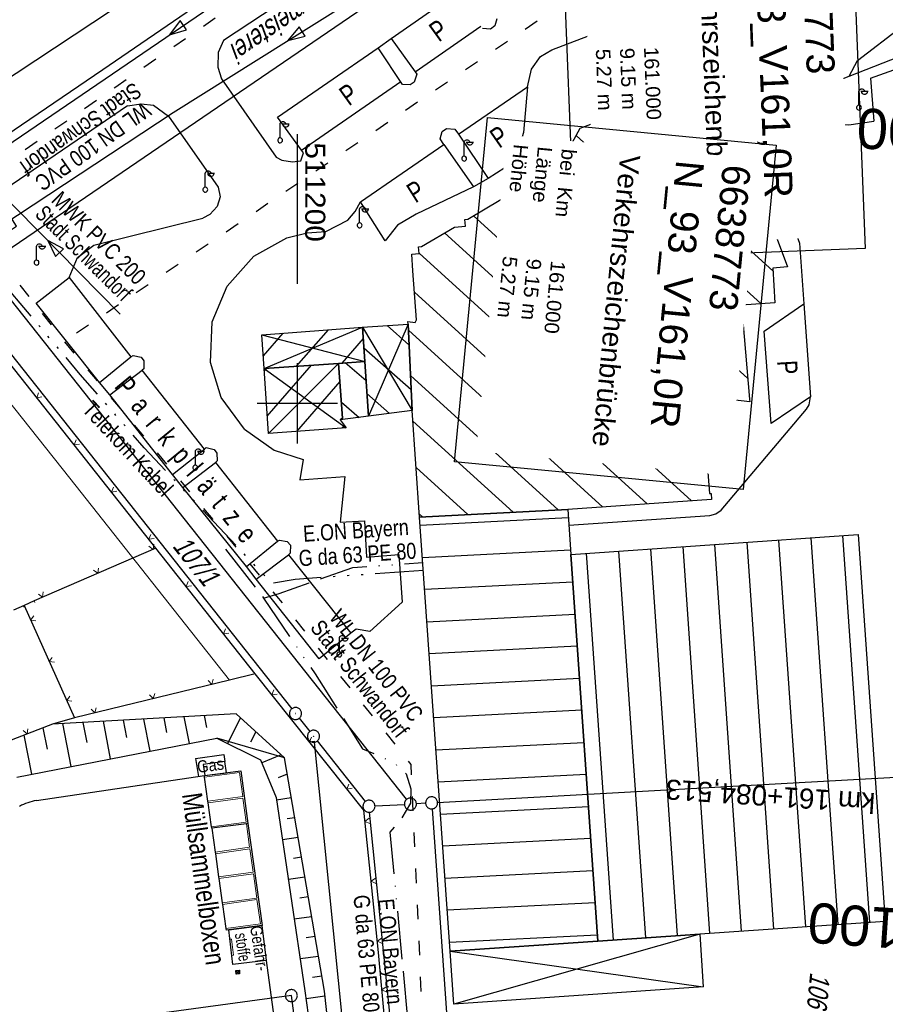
# Model space of a CAD drawing. Extents: x 510932 to 511602, y 463659 to 464636.
# Tile 65 of 81: x 511165 to 511273, y 464425 to 464548. Entities that reach past the tile are written whole.
import ezdxf
from ezdxf.enums import TextEntityAlignment as Align

# ---------------------------------------------------------------- set-up
doc = ezdxf.new("R2010")
doc.units = 0
doc.header["$LTSCALE"] = 10
doc.header["$MEASUREMENT"] = 0
for name, pattern in [('ACAD_ISO03W100', [30, 12, -18]), ('ACAD_ISO13W100', [36, 12, -3, 12, -3, 0, -3, 0, -3]), ('ACAD_ISO14W100', [25.5, 12, -3, 0.5, -3, 0.5, -3, 0.5, -3]), ('AUSGEZOGEN', [0]), ('HIDDEN', [0.375, 0.25, -0.125]), ('LT00', [0]), ('LT17', [0.15, 0.1, -0.05])]:
    doc.linetypes.add(name, pattern=pattern)
doc.layers.get('0').update_dxf_attribs({"linetype": 'LT00'})
for name, color, linetype in [('--EK_ST-93-1', 30, 'LT17'), ('--EL_DFK_AB_L', 21, 'LT00'), ('--EL_DFK_AB_P', 7, 'LT00'), ('-EL-93-1', 20, 'LT00'), ('ABWASSERLTG', 24, 'LT00'), ('ABWASSERLTG_FLIEßPF', 26, 'Continuous'), ('ABWASSERLTG_TEXT', 26, 'Continuous'), ('AM_BOESCH_SCHRAFFUR', 250, 'Continuous'), ('AM_KA_PRUF', 182, 'LT00'), ('AM_TEXT_PLANINHALT', 255, 'Continuous'), ('AM_ZAUN', 40, 'Continuous'), ('BW_TEXT_A', 20, 'AUSGEZOGEN'), ('BW_TEXT_B', 20, 'AUSGEZOGEN'), ('DFK_AB_L', 21, 'LT00'), ('DFK_AB_P', 7, 'LT00'), ('DFK_BEB_SCHR', 254, 'LT00'), ('DFK_BEBAUUNG', 250, 'LT00'), ('DFK_BES-NAME', 255, 'LT00'), ('DFK_BES-WEGE', 255, 'LT00'), ('DFK_FLUR_NR', 250, 'LT00'), ('DFK_GZPKT', 250, 'LT00'), ('DFK_HAUSNR', 250, 'LT00'), ('DFK_KATASTER', 250, 'LT00'), ('DFK_TOPO-ANL', 252, 'LT00'), ('DFK_TOPO-SYM', 252, 'LT00'), ('GASLTG', 250, 'ACAD_ISO13W100'), ('GASLTG_TEXT', 250, 'Continuous'), ('ORTSNAMEN', 152, 'Continuous'), ('TELEKOM', 210, 'ACAD_ISO14W100'), ('TELEKOM_TEXT', 210, 'Continuous'), ('V103_RASTER', 250, 'LT00'), ('V104_RASTER', 250, 'LT00'), ('WASSERLTG', 130, 'ACAD_ISO03W100'), ('WASSERLTG_TEXT', 130, 'Continuous')]:
    doc.layers.add(name, color=color, linetype=linetype)
for name, color, linetype, lineweight in [('AM_LINIEN', 1, 'Continuous', 25), ('AM_LINIEN_BELAEGE', 1, 'Continuous', 13), ('AM_LINIEN_DUENN', 1, 'Continuous', 9)]:
    doc.layers.add(name, color=color, linetype=linetype, lineweight=lineweight)
doc.styles.add('1', font='ARIAL.TTF', dxfattribs={"width": 0.8, "height": 1.8})
doc.styles.add('Arial', font='ARIAL.TTF')
doc.styles.add('Beschrift', font='ARIAL.TTF')
doc.styles.get("Standard").update_dxf_attribs({"font": 'ARIAL.TTF'})
doc.styles.add('Versorgungsltg', font='ARIAL.TTF', dxfattribs={"width": 0.8, "height": 2})

# ---------------------------------------------------------------- blocks, each defined once
blk = doc.blocks.new('SYMB7010')
at = {"color": 0, "linetype": 'ByBlock'}
for points in [[(-0.031408, 0.499213), (-0.093728, 0.49134), (-0.15457, 0.475719), (-0.212975, 0.452595), (-0.268021, 0.422333), (-0.31884, 0.385411), (-0.36463, 0.342411), (-0.40467, 0.29401), (-0.438329, 0.240973), (-0.465074, 0.184136), (-0.484486, 0.124395), (-0.496256, 0.062692), (-0.5002, 0)], [(-0.5002, 0), (-0.496256, -0.062692), (-0.484486, -0.124395), (-0.465075, -0.184136), (-0.438329, -0.240973), (-0.404671, -0.29401), (-0.36463, -0.342411), (-0.31884, -0.385411), (-0.268021, -0.422333), (-0.212975, -0.452595), (-0.154571, -0.475719), (-0.093728, -0.49134), (-0.031408, -0.499213), (0.031408, -0.499213)], [(0.5002, 0), (0.496256, 0.062692), (0.484485, 0.124395), (0.465074, 0.184136), (0.438329, 0.240973), (0.40467, 0.29401), (0.36463, 0.342411), (0.31884, 0.385411), (0.268021, 0.422333), (0.212975, 0.452595), (0.15457, 0.475719), (0.093728, 0.49134), (0.031408, 0.499213), (-0.031408, 0.499213)], [(0.031408, -0.499213), (0.093728, -0.491341), (0.15457, -0.475719), (0.212975, -0.452595), (0.268021, -0.422333), (0.31884, -0.385411), (0.36463, -0.342411), (0.404671, -0.294011), (0.438329, -0.240974), (0.465075, -0.184136), (0.484486, -0.124395), (0.496256, -0.062692), (0.500201, 0)]]:
    blk.add_lwpolyline(points, dxfattribs=at)
blk = doc.blocks.new('SYMB7317')
at = {"color": 0, "linetype": 'ByBlock'}
blk.add_line((0, 0.061), (0, 0.4), dxfattribs=at)
for points in [[(0, 0.4), (0.004222, 0.423941), (0.016377, 0.444995), (0.035, 0.460622), (0.057845, 0.468937), (0.082155, 0.468937), (0.105, 0.460622), (0.123623, 0.444995), (0.135779, 0.423941), (0.14, 0.4)], [(0.23, 0.4), (0.21, 0.4), (0.14, 0.4), (0.07, 0.4), (0.05, 0.4)], [(0.21, 0.4), (0.205779, 0.376059), (0.193623, 0.355005), (0.175, 0.339378), (0.152155, 0.331063), (0.127845, 0.331063), (0.105, 0.339378), (0.086377, 0.355005), (0.074222, 0.376059), (0.07, 0.4)], [(0.061, 0), (0.056881, 0.022036), (0.04508, 0.041095), (0.02719, 0.054605), (0.005628, 0.06074), (-0.016693, 0.058671), (-0.036761, 0.048679), (-0.051863, 0.032112), (-0.059961, 0.011209), (-0.059961, -0.011209)], [(0.005628, -0.06074), (0.02719, -0.054605), (0.04508, -0.041095), (0.056881, -0.022036), (0.061, 0)], [(-0.059961, -0.011209), (-0.051863, -0.032112), (-0.036761, -0.048679), (-0.016693, -0.058671), (0.005628, -0.06074)]]:
    blk.add_lwpolyline(points, dxfattribs=at)
blk = doc.blocks.new('SYMB0003')
at = {"color": 0, "linetype": 'ByBlock'}
for p, q in [((-0.015712, 0), (0.010166, 0.012015)), ((0, -0.021257), (-0.015712, 0)), ((0.010166, 0.012015), (0, -0.021257))]:
    blk.add_line(p, q, dxfattribs=at)
for points in [[(-0.031395, 0.499013), (-0.093691, 0.491144), (-0.154509, 0.475528), (-0.21289, 0.452414), (-0.267913, 0.422164), (-0.318712, 0.385257), (-0.364484, 0.342274), (-0.404509, 0.293893), (-0.438154, 0.240877), (-0.464888, 0.184062), (-0.484292, 0.124345), (-0.496058, 0.062667), (-0.5, 0)], [(-0.5, 0), (-0.496058, -0.062667), (-0.484292, -0.124345), (-0.464888, -0.184062), (-0.438154, -0.240877), (-0.404509, -0.293893), (-0.364485, -0.342274), (-0.318712, -0.385257), (-0.267914, -0.422164), (-0.21289, -0.452414), (-0.154509, -0.475529), (-0.093691, -0.491144), (-0.031395, -0.499014), (0.031395, -0.499014)], [(0.5, 0), (0.496057, 0.062667), (0.484292, 0.124345), (0.464888, 0.184062), (0.438153, 0.240877), (0.404509, 0.293893), (0.364484, 0.342274), (0.318712, 0.385257), (0.267913, 0.422164), (0.21289, 0.452414), (0.154509, 0.475528), (0.093691, 0.491144), (0.031395, 0.499013), (-0.031395, 0.499013)], [(0.031395, -0.499014), (0.093691, -0.491144), (0.154509, -0.475529), (0.21289, -0.452414), (0.267914, -0.422164), (0.318712, -0.385257), (0.364485, -0.342274), (0.404509, -0.293893), (0.438154, -0.240877), (0.464889, -0.184062), (0.484292, -0.124345), (0.496058, -0.062667), (0.5, 0)]]:
    blk.add_lwpolyline(points, dxfattribs=at)
blk = doc.blocks.new('ZAUN500', base_point=(511218.882141, 464350.898764))
at = {"layer": 'AM_ZAUN', "lineweight": 0}
for q in [(511218.552141, 464351.470341), (511219.212141, 464351.470341)]:
    blk.add_line((511218.882141, 464350.898764), q, dxfattribs=at)
blk = doc.blocks.new('ABWASSER-FLIEßPF')
at = {"layer": 'ABWASSERLTG_FLIEßPF'}
for p, q in [((0, 0), (-2.11, 0.7)), ((-2.11, 0.7), (-2.11, -0.7)), ((-2.11, -0.7), (0, 0))]:
    blk.add_line(p, q, dxfattribs=at)

msp = doc.modelspace()

# ---------------------------------------------------------------- linework, layer by layer
at = {"layer": '--EL_DFK_AB_L'}
for p, q in [((511156.74, 464515.69), (511199.32, 464461.96)), ((511200.26, 464460.78), (511201.56, 464459.13)), ((511202.11, 464457.79), (511215.43, 464325.51))]:
    msp.add_line(p, q, dxfattribs=at)
at = {"layer": 'ABWASSERLTG'}
for points in [[(511133.95, 464511.75), (511159.9, 464529.41), (511208.27, 464562.34), (511293.52, 464594.32), (511308.53, 464593.49), (511308.89, 464608.15)], [(511159.9, 464529.41), (511177.96, 464511.09)], [(511199.27, 464426.25), (511154.73, 464420.19)], [(511204.24, 464388.82), (511199.27, 464426.25)]]:
    msp.add_lwpolyline(points, dxfattribs=at)
at = {"layer": 'AM_BOESCH_SCHRAFFUR'}
for p, q in [((511170.78, 464460.12), (511171.82, 464454.76)), ((511173.3, 464460.26), (511173.79, 464457.75)), ((511175.82, 464460.4), (511176.73, 464455.72)), ((511178.34, 464460.54), (511178.76, 464458.37)), ((511180.86, 464460.68), (511181.64, 464456.67)), ((511183.38, 464460.83), (511183.73, 464458.99)), ((511185.9, 464460.97), (511186.55, 464457.63)), ((511188.42, 464461.11), (511188.71, 464459.61)), ((511192.92, 464460.85), (511191.33, 464457.65)), ((511168.34, 464459.59), (511168.85, 464456.94)), ((511194.84, 464459.09), (511194.2, 464457.82)), ((511165.97, 464458.67), (511166.91, 464453.81)), ((511197.99, 464456.23), (511195.59, 464455.22)), ((511198.75, 464453.84), (511197.65, 464453.38)), ((511199.26, 464450.86), (511197.44, 464450.59)), ((511199.69, 464448.39), (511198.75, 464448.26)), ((511200.11, 464445.93), (511198.18, 464445.64)), ((511200.53, 464443.47), (511199.54, 464443.32)), ((511200.96, 464441), (511198.91, 464440.7)), ((511201.38, 464438.54), (511200.33, 464438.38)), ((511201.8, 464436.07), (511199.64, 464435.75)), ((511202.22, 464433.61), (511201.12, 464433.44)), ((511202.65, 464431.14), (511200.38, 464430.81)), ((511203.07, 464428.68), (511201.91, 464428.51)), ((511203.46, 464426.18), (511201.1, 464425.86))]:
    msp.add_line(p, q, dxfattribs=at)
at = {"layer": 'AM_LINIEN'}
for p, q in [((511182.4, 464481.96), (511167.25, 464475.4)), ((511165.98, 464474.83), (511172.26, 464460.84)), ((511165.1, 464453.46), (511190.01, 464458.3)), ((511190.01, 464458.3), (511195.43, 464455.61)), ((511198.41, 464455.84), (511190.01, 464458.3)), ((511187.35, 464455.78), (511190.87, 464456.28)), ((511187.35, 464455.78), (511187.69, 464453.53)), ((511190.99, 464455.41), (511188.3, 464455.03)), ((511190.87, 464456.28), (511190.99, 464455.41)), ((511191.19, 464454), (511190.99, 464455.41)), ((511195.43, 464455.61), (511197.4, 464450.9)), ((511188.3, 464455.03), (511188.49, 464453.65)), ((511188.45, 464453.64), (511193, 464454.24)), ((511188.49, 464453.65), (511191.19, 464454)), ((511193, 464454.24), (511193.86, 464447.68)), ((511167.53, 464450.53), (511188.45, 464453.64)), ((511188.47, 464453.45), (511188.45, 464453.64)), ((511188.89, 464450.46), (511188.47, 464453.45)), ((511188.92, 464450.27), (511188.89, 464450.46)), ((511189.34, 464447.28), (511188.92, 464450.27)), ((511197.4, 464450.9), (511200.96, 464426.84)), ((511189.37, 464447.09), (511189.34, 464447.28)), ((511193.67, 464447.65), (511189.37, 464447.09)), ((511189.37, 464447.09), (511189.78, 464444.12)), ((511193.86, 464447.68), (511193.67, 464447.65)), ((511193.86, 464447.68), (511195.65, 464435)), ((511189.78, 464444.12), (511189.81, 464443.92)), ((511189.81, 464443.92), (511190.22, 464441.02)), ((511190.22, 464441.02), (511190.25, 464440.82)), ((511190.25, 464440.82), (511190.67, 464437.8)), ((511190.67, 464437.8), (511190.7, 464437.6)), ((511190.7, 464437.6), (511191.12, 464434.61)), ((511191.12, 464434.61), (511191.15, 464434.41)), ((511195.65, 464435), (511191.15, 464434.41)), ((511191.47, 464434.45), (511195.61, 464434.99)), ((511192, 464430.12), (511191.47, 464434.45)), ((511195.61, 464434.99), (511196.15, 464430.62)), ((511196.15, 464430.62), (511192, 464430.12)), ((511196.15, 464430.62), (511197.21, 464422.71)), ((511192.35, 464429.37), (511192.8, 464429.41)), ((511192.38, 464428.93), (511192.35, 464429.37)), ((511192.8, 464429.41), (511192.83, 464428.96)), ((511192.83, 464428.96), (511192.38, 464428.93)), ((511200.96, 464426.84), (511203.18, 464410.73))]:
    msp.add_line(p, q, dxfattribs=at)
at = {"layer": 'AM_LINIEN', "linetype": 'HIDDEN'}
for p, q in [((511165.98, 464474.83), (511164.66, 464474.25)), ((511167.25, 464475.4), (511165.98, 464474.83))]:
    msp.add_line(p, q, dxfattribs=at)
at = {"layer": 'AM_LINIEN'}
for points in [[(511212.6, 464404.56), (511210.12, 464431.62), (511208.29, 464449.33), (511194.77, 464466.32), (511182.4, 464481.96), (511173.65, 464493.03), (511161.01, 464508.94), (511160.51, 464509.57), (511158.53, 464512.05), (511158.21, 464512.45), (511155.87, 464515.4), (511121.46, 464492.18), (511121.14, 464491.96)], [(511194.77, 464466.32), (511191.57, 464465.54), (511172.26, 464460.84), (511169.53, 464460.05), (511158.66, 464455.84), (511153.88, 464452.62), (511144.45, 464446.37), (511132.25, 464438.56), (511120.47, 464430.74), (511119.8, 464430.3), (511106.19, 464421.26), (511103.87, 464420.17), (511101.32, 464418.24), (511103.05, 464406.33)], [(511207.58, 464324.29), (511211.85, 464328.09), (511212.07, 464356.13), (511208.85, 464379.9), (511204.96, 464412.35), (511203.39, 464426.81), (511198.41, 464455.84), (511192.39, 464461.33), (511169.53, 464460.05)]]:
    msp.add_lwpolyline(points, dxfattribs=at)
msp.add_arc((511168.4, 464444.66), 5.94, 98.4555, 119.9339, dxfattribs=at)
at = {"layer": 'AM_LINIEN_BELAEGE'}
for p, q in [((511171.68, 464490.69), (511158.66, 464507.07)), ((511191.57, 464465.54), (511171.68, 464490.69)), ((511180.05, 464480.1), (511180.05, 464480.1))]:
    msp.add_line(p, q, dxfattribs=at)
at = {"layer": 'AM_LINIEN_DUENN'}
for p, q in [((511165.89, 464474.79), (511165.97, 464474.61)), ((511165.98, 464474.83), (511166.06, 464474.64)), ((511167.25, 464475.4), (511167.34, 464475.2)), ((511188.47, 464453.45), (511192.83, 464454.02)), ((511192.83, 464454.02), (511193.22, 464451.03)), ((511188.89, 464450.46), (511193.22, 464451.03)), ((511188.92, 464450.27), (511193.25, 464450.83)), ((511193.25, 464450.83), (511193.64, 464447.85)), ((511193.64, 464447.85), (511189.34, 464447.28)), ((511193.67, 464447.65), (511194.08, 464444.72)), ((511189.78, 464444.12), (511194.08, 464444.72)), ((511189.81, 464443.92), (511194.11, 464444.52)), ((511194.11, 464444.52), (511194.51, 464441.63)), ((511190.22, 464441.02), (511194.51, 464441.63)), ((511190.25, 464440.82), (511194.54, 464441.43)), ((511194.54, 464441.43), (511194.97, 464438.4)), ((511190.67, 464437.8), (511194.97, 464438.4)), ((511190.7, 464437.6), (511194.99, 464438.2)), ((511194.99, 464438.2), (511195.42, 464435.17)), ((511195.42, 464435.17), (511191.12, 464434.61)), ((511191.61, 464433.26), (511191.81, 464433.28)), ((511191.81, 464433.28), (511192.06, 464431.28)), ((511191.86, 464431.26), (511192.06, 464431.28))]:
    msp.add_line(p, q, dxfattribs=at)
at = {"layer": 'AM_LINIEN_DUENN', "linetype": 'HIDDEN'}
for p, q in [((511192.35, 464429.37), (511192.83, 464428.96)), ((511192.38, 464428.93), (511192.8, 464429.41))]:
    msp.add_line(p, q, dxfattribs=at)
at = {"layer": 'DFK_AB_L'}
for p, q in [((511156.74, 464515.69), (511199.32, 464461.96)), ((511200.26, 464460.78), (511201.56, 464459.13)), ((511202.11, 464457.79), (511215.43, 464325.51))]:
    msp.add_line(p, q, dxfattribs=at)
at = {"layer": 'DFK_BEB_SCHR'}
for p, q in [((511246.8, 464538.58), (511256.13, 464530.11)), ((511253.06, 464538.3), (511252.49, 464538.82)), ((511259.2, 464521.91), (511242.59, 464537.01)), ((511238.38, 464535.43), (511259.26, 464516.45)), ((511257.78, 464512.38), (511234.74, 464533.33)), ((511232.74, 464529.74), (511255.6, 464508.96)), ((511229.31, 464527.46), (511229.14, 464527.61)), ((511256.1, 464503.1), (511230.7, 464526.2)), ((511225.65, 464525.38), (511253.17, 464500.36)), ((511253.7, 464494.47), (511221.96, 464523.33)), ((511218.35, 464521.21), (511251.13, 464491.4)), ((511249.09, 464487.85), (511215.18, 464518.69)), ((511214.59, 464513.81), (511243.57, 464487.46)), ((511199.93, 464504.6), (511203.89, 464509.14)), ((511213.92, 464507.26), (511211.2, 464509.66)), ((511238.05, 464487.08), (511213.84, 464509.09)), ((511198.21, 464508.72), (511195.76, 464505.9)), ((511208.23, 464508.04), (511205.57, 464504.99)), ((511208.3, 464506.88), (511214.19, 464501.7)), ((511196.15, 464504.34), (511195.89, 464504.04)), ((511196.28, 464498.39), (511201.78, 464504.73)), ((511208.57, 464502.77), (511205.97, 464505.01)), ((511214.1, 464503.44), (511232.51, 464486.71)), ((511205.32, 464502.71), (511199.93, 464496.49)), ((511211.5, 464498.73), (511208.67, 464501.23)), ((511205.51, 464500.12), (511207.71, 464498.23)), ((511205.57, 464496.89), (511205.87, 464497.24)), ((511226.88, 464486.42), (511214.4, 464497.76)), ((511214.81, 464491.99), (511221.25, 464486.13)), ((511215.62, 464485.84), (511215.21, 464486.21)), ((511233.76, 464485.72), (511215.31, 464484.77)), ((511271.31, 464435.36), (511267.96, 464483.53)), ((511248.01, 464482.15), (511251.35, 464433.99)), ((511255.34, 464434.27), (511252, 464482.42)), ((511255.99, 464482.7), (511259.33, 464434.54)), ((511263.32, 464434.81), (511259.98, 464482.97)), ((511263.97, 464483.25), (511267.32, 464435.09)), ((511215.59, 464480.78), (511234.04, 464481.73)), ((511239.38, 464433.17), (511236.04, 464481.32)), ((511240.03, 464481.59), (511243.37, 464433.45)), ((511247.36, 464433.72), (511244.02, 464481.87)), ((511234.32, 464477.74), (511215.88, 464476.79)), ((511216.16, 464472.79), (511234.6, 464473.74)), ((511234.87, 464469.75), (511216.44, 464468.8)), ((511216.72, 464464.81), (511235.15, 464465.76)), ((511235.43, 464461.77), (511217, 464460.82)), ((511217.28, 464456.83), (511235.7, 464457.78)), ((511235.98, 464453.79), (511217.56, 464452.84)), ((511217.84, 464448.85), (511236.26, 464449.8)), ((511236.53, 464445.81), (511218.12, 464444.86)), ((511218.4, 464440.87), (511236.81, 464441.82)), ((511237.09, 464437.82), (511218.68, 464436.88)), ((511218.96, 464432.89), (511237.37, 464433.83))]:
    msp.add_line(p, q, dxfattribs=at)
at = {"layer": 'DFK_BEBAUUNG'}
for p, q in [((511195.87, 464504.32), (511208.14, 464509.46)), ((511208.14, 464509.46), (511214.31, 464499.1)), ((511213.8, 464509.83), (511208.86, 464498.38)), ((511195.58, 464508.52), (511208.41, 464505.18)), ((511195.87, 464504.32), (511206.1, 464496.93)), ((511196.43, 464496.24), (511205.16, 464504.96)), ((511219.04, 464431.78), (511237.42, 464433.04)), ((511250.12, 464433.91), (511219.5, 464425.2)), ((511237.42, 464433.04), (511250.12, 464433.91)), ((511250.12, 464433.91), (511250.57, 464427.33)), ((511219.04, 464431.78), (511250.57, 464427.33)), ((511219.5, 464425.2), (511219.04, 464431.78)), ((511250.57, 464427.33), (511219.5, 464425.2))]:
    msp.add_line(p, q, dxfattribs=at)
for points in [[(511214.31, 464499.1), (511213.8, 464509.83), (511213.79, 464510.16), (511214.71, 464510.05), (511214.84, 464510.38), (511214.4, 464516.5), (511214.27, 464518.55), (511215.18, 464518.63), (511215.11, 464519.49), (511215.46, 464519.52), (511219.59, 464521.93), (511220.96, 464522.04), (511220.89, 464522.89), (511221.26, 464522.91), (511225.36, 464525.36), (511226.71, 464525.47), (511226.64, 464526.32), (511227.01, 464526.36), (511231.14, 464528.79), (511232.49, 464528.87), (511232.44, 464529.71), (511232.8, 464529.75), (511235.24, 464534.25), (511250.55, 464539.99), (511251.17, 464538.34), (511252.82, 464538.94), (511261.04, 464516.99), (511259.24, 464516.82), (511259.48, 464512.5), (511255.32, 464512.21), (511256.32, 464500.51), (511256.35, 464500.18), (511253.14, 464500.54), (511253.46, 464498.48), (511253.49, 464498.16), (511253.75, 464493.56), (511253.78, 464493.23), (511250.97, 464493.54), (511251.33, 464488.76), (511251.53, 464488.77), (511251.6, 464488.03), (511233.69, 464486.77), (511215.24, 464485.82), (511214.31, 464499.1)], [(511205.16, 464504.96), (511195.87, 464504.32), (511195.58, 464508.52), (511208.14, 464509.46), (511208.41, 464505.18), (511205.16, 464504.96)], [(511208.41, 464505.18), (511208.14, 464509.46), (511213.8, 464509.83), (511214.31, 464499.1), (511208.86, 464498.38), (511208.41, 464505.18)], [(511206.1, 464496.93), (511196.43, 464496.24), (511195.87, 464504.32), (511205.16, 464504.96), (511205.66, 464498.13), (511205.37, 464497.92), (511206.1, 464496.93)], [(511205.66, 464498.13), (511205.16, 464504.96), (511208.41, 464505.18), (511208.86, 464498.38), (511205.37, 464497.92), (511205.66, 464498.13)], [(511215.24, 464485.82), (511233.69, 464486.77), (511234.08, 464481.18), (511237.42, 464433.04), (511219.04, 464431.78), (511215.24, 464485.82)], [(511237.42, 464433.04), (511234.08, 464481.18), (511269.87, 464483.66), (511273.2, 464435.49), (511250.12, 464433.91), (511237.42, 464433.04)]]:
    msp.add_lwpolyline(points, dxfattribs=at)
at = {"layer": 'DFK_KATASTER'}
for p, q in [((511217.15, 464575.6), (511098.41, 464496.93)), ((511213.16, 464552.58), (511161.67, 464517.45)), ((511213.63, 464450.69), (511161.52, 464516.44)), ((511202.5, 464457.95), (511208.47, 464450.42)), ((511217.49, 464450.29), (511307.74, 464455.27)), ((511215.99, 464450.21), (511214.85, 464450.14)), ((511213.08, 464408.73), (511209.02, 464449.08)), ((511209.69, 464449.87), (511213.35, 464450.06)), ((511216.79, 464449.5), (511219.67, 464408.66))]:
    msp.add_line(p, q, dxfattribs=at)
at = {"layer": 'DFK_TOPO-ANL'}
for p, q in [((511214.6, 464560.94), (511190.84, 464545.15)), ((511211.71, 464545.42), (511220.03, 464551.22)), ((511175.78, 464541.56), (511187.77, 464549.71)), ((511231.7, 464544.01), (511247.16, 464549.89)), ((511260.89, 464550.32), (511264.96, 464539.21)), ((511251.53, 464548.69), (511252.32, 464547.34)), ((511224.85, 464547.85), (511224.62, 464546.98)), ((511252.32, 464547.34), (511256.53, 464536.07)), ((511214.67, 464541.26), (511222.88, 464546.94)), ((511224.07, 464546.56), (511223.08, 464546.64)), ((511224.62, 464546.98), (511224.07, 464546.56)), ((511269.76, 464542.68), (511275.3, 464546.91)), ((511190.84, 464545.15), (511190.17, 464543.67)), ((511210.09, 464544.24), (511211.71, 464545.42)), ((511211.71, 464545.42), (511214.67, 464541.26)), ((511190.17, 464543.67), (511190.11, 464541.84)), ((511197.53, 464535.62), (511210.09, 464544.24)), ((511213.13, 464539.69), (511210.09, 464544.24)), ((511230.3, 464543.18), (511231.7, 464544.01)), ((511268.75, 464540.71), (511278.05, 464544.39)), ((511229.18, 464541.61), (511230.3, 464543.18)), ((511268.75, 464540.71), (511269.76, 464542.68)), ((511271.41, 464540.46), (511278.78, 464543.13)), ((511127.73, 464508.79), (511175.78, 464541.56)), ((511190.11, 464541.84), (511190.59, 464540.39)), ((511214.88, 464540.96), (511214.57, 464539.98)), ((511214.67, 464541.26), (511214.88, 464540.96)), ((511228.66, 464539.37), (511229.18, 464541.61)), ((511190.59, 464540.39), (511197.37, 464530.62)), ((511200.54, 464531.5), (511212.9, 464540.04)), ((511214.08, 464539.62), (511213.13, 464539.69)), ((511214.57, 464539.98), (511214.08, 464539.62)), ((511264.96, 464539.21), (511268.75, 464540.71)), ((511271.41, 464540.46), (511271.79, 464535.11)), ((511220.07, 464533.49), (511228.66, 464539.37)), ((511228.66, 464539.37), (511228.2, 464533.69)), ((511264.96, 464539.21), (511266.1, 464536.08)), ((511178.87, 464537.01), (511180.58, 464537.29)), ((511180.58, 464537.29), (511182.12, 464537.1)), ((511178.87, 464537.01), (511152.51, 464519.06)), ((511182.12, 464537.1), (511183.99, 464535.73)), ((511256.53, 464536.07), (511254.25, 464535.22)), ((511256.53, 464536.07), (511262.57, 464519.92)), ((511266.1, 464536.08), (511266.58, 464535.4)), ((511183.99, 464535.73), (511190.16, 464526.9)), ((511200.54, 464531.5), (511197.53, 464535.62)), ((511266.58, 464535.4), (511267.65, 464534.75)), ((511268.7, 464534.64), (511271.79, 464535.11)), ((511217.8, 464532.9), (511218.06, 464533.81)), ((511218.06, 464533.81), (511218.59, 464534.19)), ((511218.59, 464534.19), (511219.64, 464534.13)), ((511219.64, 464534.13), (511220.07, 464533.49)), ((511228.2, 464533.69), (511227.38, 464531.16)), ((511267.65, 464534.75), (511268.7, 464534.64)), ((511218.24, 464532.22), (511217.8, 464532.9)), ((511220.07, 464533.49), (511223.77, 464527.96)), ((511200.44, 464530.16), (511200.78, 464531.18)), ((511200.78, 464531.18), (511200.54, 464531.5)), ((511207.89, 464525.07), (511218.24, 464532.22)), ((511218.24, 464532.22), (511221.97, 464526.95)), ((511227.38, 464531.16), (511225.85, 464529.31)), ((511197.37, 464530.62), (511198.07, 464530.27)), ((511198.07, 464530.27), (511199.43, 464530.04)), ((511199.43, 464530.04), (511200.44, 464530.16)), ((511225.85, 464529.31), (511223.77, 464527.96)), ((511223.77, 464527.96), (511221.97, 464526.95)), ((511190.16, 464526.9), (511190.4, 464525.7)), ((511221.97, 464526.95), (511214.81, 464523.55)), ((511190.4, 464525.7), (511190.03, 464524.5)), ((511207.2, 464523.86), (511207.89, 464525.07)), ((511210.97, 464520.22), (511207.89, 464525.07)), ((511190.03, 464524.5), (511189.11, 464523.48)), ((511206.31, 464522.8), (511207.2, 464523.86)), ((511174.67, 464519.67), (511188.24, 464523.03)), ((511189.11, 464523.48), (511188.24, 464523.03)), ((511203.55, 464521.36), (511206.31, 464522.8)), ((511214.81, 464523.55), (511212.48, 464522.18)), ((511201.25, 464521.2), (511203.55, 464521.36)), ((511212.48, 464522.18), (511210.97, 464520.22)), ((511194.58, 464518.31), (511198.71, 464520.61)), ((511198.71, 464520.61), (511201.25, 464521.2)), ((511172.64, 464518.13), (511174.67, 464519.67)), ((511262.57, 464519.92), (511263.1, 464512.36)), ((511171.6, 464515.67), (511172.64, 464518.13)), ((511191.29, 464514.57), (511194.58, 464518.31)), ((511167.5, 464512.47), (511171.6, 464515.67)), ((511171.6, 464515.67), (511179.29, 464505.79)), ((511189.41, 464510.14), (511191.29, 464514.57)), ((511175.37, 464502.59), (511167.5, 464512.47)), ((511258.14, 464508.99), (511263.1, 464512.36)), ((511263.1, 464512.36), (511263.9, 464500.78)), ((511189.19, 464505.08), (511189.41, 464510.14)), ((511259.02, 464497.48), (511258.14, 464508.99)), ((511175.37, 464502.59), (511179.29, 464505.79)), ((511179.29, 464505.79), (511179.56, 464505.96)), ((511179.56, 464505.96), (511180.55, 464505.74)), ((511180.55, 464505.74), (511180.89, 464505.28)), ((511180.9, 464504.28), (511180.69, 464504.1)), ((511180.89, 464505.28), (511180.9, 464504.28)), ((511190.52, 464500.71), (511189.19, 464505.08)), ((511176.65, 464501.03), (511180.69, 464504.1)), ((511188.46, 464494.29), (511180.69, 464504.1)), ((511176.65, 464501.03), (511175.37, 464502.59)), ((511184.49, 464491.11), (511176.65, 464501.03)), ((511193.42, 464496.78), (511190.52, 464500.71)), ((511263.9, 464500.78), (511259.02, 464497.48)), ((511263.74, 464499.81), (511263.9, 464500.78)), ((511252.78, 464486.68), (511263.41, 464499.28)), ((511263.41, 464499.28), (511263.74, 464499.81)), ((511193.42, 464496.78), (511197.13, 464494.15)), ((511188.46, 464494.29), (511188.65, 464494.49)), ((511188.65, 464494.49), (511189.67, 464494.25)), ((511184.49, 464491.11), (511188.46, 464494.29)), ((511189.67, 464494.25), (511189.98, 464493.8)), ((511189.98, 464493.8), (511190.04, 464492.81)), ((511197.13, 464494.15), (511200.73, 464493.01)), ((511185.76, 464489.51), (511189.81, 464492.64)), ((511190.04, 464492.81), (511189.81, 464492.64)), ((511189.81, 464492.64), (511197.55, 464482.83)), ((511200.73, 464493.01), (511200.33, 464490.48)), ((511185.76, 464489.51), (511184.49, 464491.11)), ((511200.33, 464490.48), (511205.95, 464490.86)), ((511205.95, 464490.86), (511205.37, 464485.19)), ((511193.67, 464479.66), (511185.76, 464489.51)), ((511233.81, 464484.84), (511251.37, 464486.01)), ((511251.37, 464486.01), (511252.15, 464486.24)), ((511252.15, 464486.24), (511252.78, 464486.68)), ((511205.37, 464485.19), (511208.4, 464485.36)), ((511208.4, 464485.36), (511208.63, 464480.84)), ((511193.67, 464479.66), (511197.55, 464482.83)), ((511197.55, 464482.83), (511197.8, 464482.97)), ((511197.8, 464482.97), (511198.75, 464482.78)), ((511198.75, 464482.78), (511199.15, 464482.33)), ((511199.15, 464482.33), (511199.14, 464481.34)), ((511194.87, 464478.08), (511198.91, 464481.13)), ((511199.14, 464481.34), (511198.91, 464481.13)), ((511198.91, 464481.13), (511206.69, 464471.36)), ((511208.63, 464480.84), (511212.65, 464481.18)), ((511212.65, 464481.18), (511213.08, 464475.24)), ((511194.87, 464478.08), (511193.67, 464479.66)), ((511202.74, 464468.18), (511194.87, 464478.08)), ((511213.08, 464475.24), (511209.04, 464471.59)), ((511206.69, 464471.36), (511202.74, 464468.18)), ((511207.33, 464471.88), (511206.69, 464471.36)), ((511209.04, 464471.59), (511207.33, 464471.88))]:
    msp.add_line(p, q, dxfattribs=at)
at = {"layer": 'GASLTG', "ltscale": 0.05, "flags": 128}
for points in [[(511191.08, 464481.85), (511195.81, 464475.74), (511202.22, 464466.33), (511208.15, 464456.98), (511210.37, 464456.05), (511212.14, 464455.16), (511213.57, 464453.88), (511214.17, 464452.01), (511214.12, 464450.19), (511212.93, 464448.21), (511211.55, 464446.59), (511214.69, 464413.37), (511216.83, 464391.43), (511218.35, 464378.87), (511221.67, 464344.87), (511221.99, 464343.32), (511222.71, 464343.32)], [(511195.81, 464475.74), (511197.74, 464476.33), (511206.91, 464479.53), (511215.64, 464480.18)]]:
    msp.add_lwpolyline(points, dxfattribs=at)
at = {"layer": 'TELEKOM', "ltscale": 0.05, "flags": 128}
msp.add_lwpolyline([(511215.71, 464479.18), (511199.73, 464478.06), (511196.85, 464477.55), (511180.94, 464494.46), (511172.99, 464503.59), (511160.12, 464518.81), (511165.03, 464522.03), (511158.77, 464532.18), (511125.52, 464511.38), (511108.09, 464500.38), (511102.24, 464496.64), (511090.26, 464485.42), (511072.49, 464473.69), (511061.42, 464469.51), (511050.31, 464460.74), (511030.15, 464442.12), (511030.09, 464442.07), (510999.28, 464411.9)], dxfattribs=at)
at = {"layer": 'V103_RASTER'}
msp.add_line((511200, 464533.51), (511200, 464514.87), dxfattribs=at)
at = {"layer": 'V104_RASTER'}
for p, q in [((511200, 464505), (511200, 464495)), ((511195, 464500), (511205, 464500))]:
    msp.add_line(p, q, dxfattribs=at)
at = {"layer": 'WASSERLTG', "ltscale": 0.015, "flags": 128}
for points in [[(511311.1, 464607.94), (511310.93, 464596.33), (511307.62, 464595.82), (511301.24, 464595.07), (511291.78, 464593.59), (511280.74, 464591.92), (511271.55, 464589.6), (511263.08, 464587.35), (511252.68, 464583.73), (511238.12, 464577.89), (511215.09, 464565.45), (511177.4, 464539.36), (511157.15, 464525.32), (511105.81, 464490.25), (511070.25, 464466.11), (511055.17, 464455.8), (511036.58, 464439.48), (510998.73, 464406.21)], [(511215.88, 464416.23), (511298.81, 464424.59), (511289.4, 464551.6), (511288.1, 464563.72), (511232.85, 464549.55), (511171, 464507.68)], [(511157.08, 464525.28), (511171, 464507.68), (511197.43, 464476), (511214.15, 464455.03), (511215.88, 464416.23), (511216.9, 464407.47), (511222.9, 464346.78), (511222.15, 464344.31), (511225.35, 464313.66), (511223.6, 464306.29)]]:
    msp.add_lwpolyline(points, dxfattribs=at)

# ---------------------------------------------------------------- block references
at = {"layer": '--EL_DFK_AB_P', "xscale": 1.500000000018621, "yscale": 1.5, "zscale": 1.5, "rotation": 264.7377099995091}
for p in [(511199.79, 464461.37), (511202.03, 464458.54)]:
    msp.add_blockref('SYMB0003', p, dxfattribs=at)
at = {"layer": 'ABWASSERLTG_FLIEßPF'}
for p, rotation in [((511184.09, 464545.87), 214.2518740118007), ((511198.84, 464545.16), 212.0763229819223), ((511168.93, 464520.25), 134.6078605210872)]:
    msp.add_blockref('ABWASSER-FLIEßPF', p, dxfattribs=dict(at, rotation=rotation))
at = {"layer": 'AM_KA_PRUF', "xscale": 1.499999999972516, "yscale": 1.5, "zscale": 1.5, "rotation": 272.266200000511}
msp.add_blockref('SYMB0003', (511199.27, 464426.25), dxfattribs=at)
at = {"layer": 'AM_ZAUN'}
for p, rotation in [((511167.56, 464500.69), 308.4700162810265), ((511172.23, 464494.82), 308.4700162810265), ((511176.88, 464488.94), 308.3436841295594), ((511181.54, 464483.06), 308.3436841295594), ((511182.06, 464481.81), 23.42366853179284), ((511175.18, 464478.83), 23.42366853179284), ((511186.19, 464477.18), 308.3436841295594), ((511168.3, 464475.85), 23.42366853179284), ((511166.8, 464472.99), 294.1597681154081), ((511190.84, 464471.29), 308.3436841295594), ((511169.12, 464467.83), 294.1597681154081), ((511189.35, 464465), 13.69506913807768), ((511182.07, 464463.23), 13.69506913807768), ((511196.86, 464463.7), 308.5068967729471), ((511171.3, 464462.98), 294.1597681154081), ((511174.78, 464461.45), 13.69506913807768), ((511166.37, 464458.83), 21.16096423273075), ((511201.53, 464457.83), 308.5068967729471), ((511206.2, 464451.96), 308.5068967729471), ((511208.43, 464447.94), 275.9027193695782), ((511209.21, 464440.48), 275.9027193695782), ((511209.98, 464433.02), 275.9027193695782), ((511210.55, 464426.95), 275.2291661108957)]:
    msp.add_blockref('ZAUN500', p, dxfattribs=dict(at, rotation=rotation))
at = {"layer": 'DFK_AB_P', "xscale": 1.500000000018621, "yscale": 1.5, "zscale": 1.5, "rotation": 264.7377099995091}
for p in [(511199.79, 464461.37), (511202.03, 464458.54)]:
    msp.add_blockref('SYMB0003', p, dxfattribs=at)
at = {"layer": 'DFK_GZPKT', "xscale": 1.500000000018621, "yscale": 1.5, "zscale": 1.5, "rotation": 264.7377099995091}
for p in [(511208.94, 464449.83), (511214.1, 464450.1), (511216.74, 464450.25)]:
    msp.add_blockref('SYMB7010', p, dxfattribs=at)
at = {"layer": 'DFK_TOPO-SYM', "xscale": 5, "yscale": 5, "zscale": 5, "rotation": 0.001160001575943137}
for p in [(511269.95, 464536.8), (511197.87, 464532.73), (511220.79, 464530.46), (511188.56, 464526.59), (511207.77, 464522.15), (511167.54, 464517.51), (511187.32, 464491.98), (511205.25, 464468.72)]:
    msp.add_blockref('SYMB7317', p, dxfattribs=at)

# ---------------------------------------------------------------- texts
at = {"layer": '--EK_ST-93-1', "style": 'Beschrift'}
for s, rotation, p in [('161,000', -183.1217, (511294.91, 464532.88)), ('161,100', -183.8983, (511288.8, 464433.64))]:
    msp.add_text(s, height=5, rotation=rotation, dxfattribs=at).set_placement(p, align=Align.MIDDLE_LEFT)
at = {"layer": '-EL-93-1', "style": 'Arial'}
msp.add_text('   km 161+084,513', height=2.5, rotation=176.2131, dxfattribs=at).set_placement((511274.87, 464450.02), align=Align.MIDDLE_LEFT)
at = {"layer": 'ABWASSERLTG_TEXT', "insert": (511174.36, 464519.62), "char_height": 2, "attachment_point": 5, "rotation": 315.3066, "line_spacing_factor": 0.8, "style": 'Versorgungsltg'}
msp.add_mtext('MWK PVC 200\\P{\\W0.7;Stadt Schwandorf}', dxfattribs=at)
at = {"layer": 'AM_TEXT_PLANINHALT', "style": '1'}
for s, height, rotation, width, p in [('Gas', 1.5, 8, 0.868074, (511187.65, 464453.96)), ('Müllsammelboxen', 2.5, 278, 0.766611, (511185.64, 464451.31)), ('Gefahr-', 1.5, 278.6, 0.796137, (511194.12, 464434.82)), ('stoffe', 1.5, 278.6, 0.691453, (511192.23, 464433.94))]:
    msp.add_text(s, height=height, rotation=rotation, dxfattribs=dict(at, width=width)).set_placement(p)
at = {"layer": 'DFK_BES-NAME', "oblique": 13.754, "width": 0.75}
msp.add_text('Bei der Autobahnmeisterei', height=2.5, rotation=214.1578, dxfattribs=at).set_placement((511217.11, 464561.88))
at = {"layer": 'DFK_BES-WEGE', "width": 0.75}
for s, rotation, p in [('P', 35.7532, (511217.63, 464544.9)), ('P', 35.7532, (511206.44, 464536.93)), ('P', 34.6942, (511225.16, 464531.66)), ('P', 32.3483, (511214.71, 464524.86)), ('P', -86.5526, (511259.75, 464505.26)), ('P  a  r  k  p  l  ä  t  z  e', -50.6184, (511177.13, 464502.05))]:
    msp.add_text(s, height=2.5, rotation=rotation, dxfattribs=at).set_placement(p)
at = {"layer": 'DFK_FLUR_NR', "oblique": 13.754, "width": 0.75}
for s, rotation, p in [('107/1', -51.5433, (511184.38, 464482.18)), ('106', 264.4992, (511263.89, 464429.21))]:
    msp.add_text(s, height=2.5, rotation=rotation, dxfattribs=at).set_placement(p)
at = {"layer": 'DFK_HAUSNR', "width": 0.75}
msp.add_text('7', height=1.8, rotation=-150.4694, dxfattribs=at).set_placement((511229.48, 464526.52))
at = {"layer": 'GASLTG_TEXT', "char_height": 2, "attachment_point": 5, "line_spacing_factor": 0.9, "style": 'Versorgungsltg'}
for insert, rotation in [((511207.41, 464482.66), 3.7791), ((511210.12, 464431.62), 275.0639)]:
    msp.add_mtext('E.ON Bayern\\PG da 63 PE 80', dxfattribs=dict(at, insert=insert, rotation=rotation))
at = {"layer": 'ORTSNAMEN', "insert": (511187.6, 464384.32), "char_height": 5, "attachment_point": 1, "rotation": 264.4992, "line_spacing_factor": 0.85, "style": 'Arial'}
msp.add_mtext('\\pi-28.885;Autobahnmeisterei\\P\\pi-18.407;Schwandorf', dxfattribs=at)
at = {"layer": 'TELEKOM_TEXT', "style": 'Versorgungsltg', "width": 0.8}
msp.add_text('Telekom Kabel', height=2, rotation=312.8798, dxfattribs=at).set_placement((511178.17, 464493.67), align=Align.CENTER)
at = {"layer": 'V103_RASTER', "width": 1.063}
msp.add_text(' 511200', height=2.5, rotation=-90.0005, dxfattribs=at).set_placement((511201, 464533.51))
at = {"layer": 'WASSERLTG_TEXT', "char_height": 2, "line_spacing_factor": 0.8, "style": 'Versorgungsltg'}
for insert, attachment_point, rotation in [((511173.79, 464533.07), 5, 215.1939), ((511206.96, 464465.07), 8, 308.2483)]:
    msp.add_mtext('WL DN 100 PVC\\PStadt Schwandorf', dxfattribs=dict(at, insert=insert, attachment_point=attachment_point, rotation=rotation))

# ---------------------------------------------------------------- next in the draw order: texts
at = {"layer": 'BW_TEXT_B', "insert": (511266.25, 464559.25), "char_height": 2, "width": 37.5546, "attachment_point": 1, "rotation": 272.2662, "style": 'Beschrift', "bg_fill": 3, "box_fill_scale": 1.5, "bg_fill_color": 256, "bg_fill_transparency": 3934797}
msp.add_mtext('\\pt10,14;{\\Funir_o|c0;\\H1.75x;6638773}\\P\\ptz;{\\H1.75x;N_93_V161,0R\\W0.8;\\P\\H0.3714x;\\W1;\\P\\H1.924x;Verkehrszeichenbrücke\\P\\H0.1999x;\\P\\H3.602x;\\P\\pt14;bei  Km^I161.000\\PLänge^I9.15 m\\PHöhe^I5.27 m}', dxfattribs=at)

# ---------------------------------------------------------------- next in the draw order: linework, layer by layer
at = {"layer": 'BW_TEXT_B'}
msp.add_lwpolyline([(511269.02, 464562.32), (511270.72, 464519.28), (511234.64, 464517.86), (511232.94, 464560.89)], close=True, dxfattribs=at)

# ---------------------------------------------------------------- next in the draw order: texts
at = {"layer": 'BW_TEXT_A', "insert": (511256.5, 464529.47), "char_height": 2, "width": 37.5546, "attachment_point": 1, "rotation": 264.4992, "style": 'Beschrift', "bg_fill": 3, "box_fill_scale": 1.5, "bg_fill_color": 256, "bg_fill_transparency": 3935567}
msp.add_mtext('\\pt10,14;{\\Funir_o|c0;\\H1.75x;6638773}\\P\\ptz;{\\H1.75x;N_93_V161,0R\\W0.8;\\P\\H0.3714x;\\W1;\\P\\H1.924x;Verkehrszeichenbrücke\\P\\H0.1999x;\\P\\H3.602x;\\P\\pt14;bei  Km^I161.000\\PLänge^I9.15 m\\PHöhe^I5.27 m}', dxfattribs=at)

# ---------------------------------------------------------------- next in the draw order: linework, layer by layer
at = {"layer": 'ABWASSERLTG'}
msp.add_lwpolyline([(511122.46, 464495.27), (511184.55, 464536.2), (511213.13, 464554.12), (511242.24, 464572.61), (511281.6, 464584.41), (511284.62, 464595.97), (511318.78, 464591.23), (511361.25, 464589.5), (511391.4, 464589.08), (511423.02, 464589.19)], dxfattribs=at)
at = {"layer": 'BW_TEXT_A'}
msp.add_lwpolyline([(511259.65, 464532.13), (511255.52, 464489.26), (511219.58, 464492.72), (511223.71, 464535.59)], close=True, dxfattribs=at)

doc.saveas('drawing.dxf')
